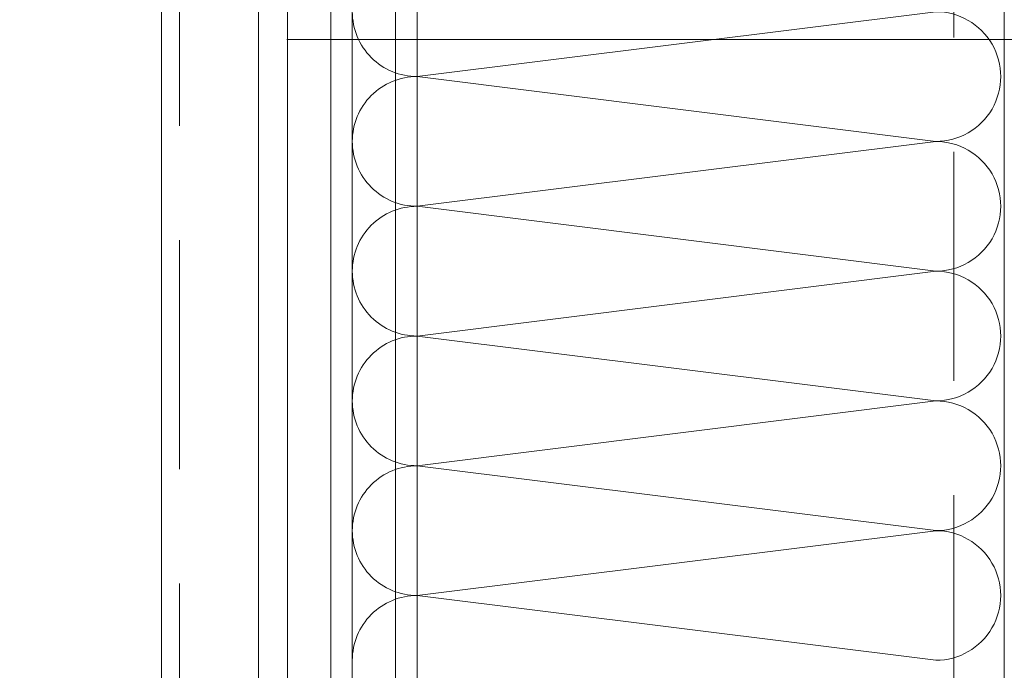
# Model space of a CAD drawing. Header units: millimetres. Extents: x 213386 to 459888, y 74252 to 208052.
# Tile 85 of 256: x 372997 to 373271, y 157157 to 157338. Entities that reach past the tile are written whole.
import ezdxf

# ---------------------------------------------------------------- set-up
doc = ezdxf.new("R2010")
doc.units = ezdxf.units.MM
doc.linetypes.add('ČERCHOVANÁ', pattern=[25.4, 12.7, -6.35, 0, -6.35])
doc.linetypes.add('ČÁRKOVANÁ', pattern=[19.05, 12.7, -6.35])
doc.layers.add('FASÁDA DETAILNÍ', color=255, linetype='Continuous', lineweight=0)
doc.layers.add('OSY', color=255, linetype='Continuous', lineweight=0)

# ---------------------------------------------------------------- blocks, each defined once
blk = doc.blocks.new('*U4004')
for points in [[(1, 0, 0.414243), (1.1, 0.1), (1, 0.9, -1.0001), (1.2, 0.9), (1.1, 0.1, 0.414228), (1.2, 0, 0.414228)], [(1.2, 0, 0.414243), (1.3, 0.1), (1.2, 0.9, -1.0001), (1.4, 0.9), (1.3, 0.1, 0.414228), (1.4, 0, 0.414228)], [(1.4, 0, 0.414243), (1.5, 0.1), (1.4, 0.9, -1.0001), (1.6, 0.9), (1.5, 0.1, 0.414228), (1.6, 0, 0.414228)], [(1.6, 0, 0.414243), (1.7, 0.1), (1.6, 0.9, -1.0001), (1.8, 0.9), (1.7, 0.1, 0.414228), (1.8, 0, 0.414228)], [(1.8, 0, 0.414243), (1.9, 0.1), (1.8001, 0.9, -1.0001), (2, 0.9), (1.9001, 0.1, 0.414228), (2, 0, 0.414228)]]:
    blk.add_lwpolyline(points, format="xyb")

msp = doc.modelspace()

# ---------------------------------------------------------------- linework, layer by layer
at = {"layer": 'FASÁDA DETAILNÍ'}
for p, q in [((373036.638, 145492.154), (373036.638, 169172.154)), ((373063.638, 145492.154), (373063.638, 169172.154)), ((373063.638, 155177.655), (373063.638, 169172.154)), ((373071.638, 169172.154), (373071.638, 145492.154)), ((373071.638, 169172.154), (373071.638, 155177.655)), ((373083.638, 145492.154), (373083.638, 169172.154)), ((373083.638, 155177.655), (373083.638, 169172.154)), ((373089.638, 169172.154), (373089.638, 145492.154)), ((373089.638, 169172.154), (373089.638, 155177.655)), ((373101.638, 145492.154), (373101.638, 169172.154)), ((373101.638, 155177.655), (373101.638, 169172.154)), ((373107.638, 169172.154), (373107.638, 145492.154)), ((373107.638, 169172.154), (373107.638, 155177.655)), ((373063.638, 157127.655), (373063.638, 157536.654)), ((373063.638, 157127.655), (373063.638, 157536.654)), ((373071.638, 157536.654), (373071.638, 157127.655)), ((373071.638, 157536.654), (373071.638, 157127.655)), ((373083.638, 157127.655), (373083.638, 157536.654)), ((373083.638, 157127.655), (373083.638, 157536.654)), ((373089.638, 157536.654), (373089.638, 157127.655)), ((373089.638, 157536.654), (373089.638, 157127.655))]:
    msp.add_line(p, q, dxfattribs=at)
at = {"layer": 'FASÁDA DETAILNÍ', "linetype": 'ČÁRKOVANÁ', "ltscale": 5}
for p, q in [((373041.638, 145497.154), (373041.638, 169167.154)), ((373256.638, 145712.154), (373256.638, 168952.154))]:
    msp.add_line(p, q, dxfattribs=at)
at = {"layer": 'FASÁDA DETAILNÍ'}
msp.add_lwpolyline([(373270.638, 157138.654), (373270.638, 157525.654)], close=True, dxfattribs=at)
at = {"layer": 'OSY', "linetype": 'ČERCHOVANÁ', "ltscale": 25}
msp.add_line((400063.194, 157332.154), (372424.222, 157332.154), dxfattribs=at)

# ---------------------------------------------------------------- block references
at = {"layer": 'FASÁDA DETAILNÍ', "xscale": 179.9999932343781, "yscale": 179.9999932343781, "zscale": 179.9999932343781, "rotation": 270}
msp.add_blockref('*U4004', (373089.638, 157519.827), dxfattribs=at)
msp.add_blockref('*U4004', (373089.638, 157519.827), dxfattribs=at)

doc.saveas('drawing.dxf')
